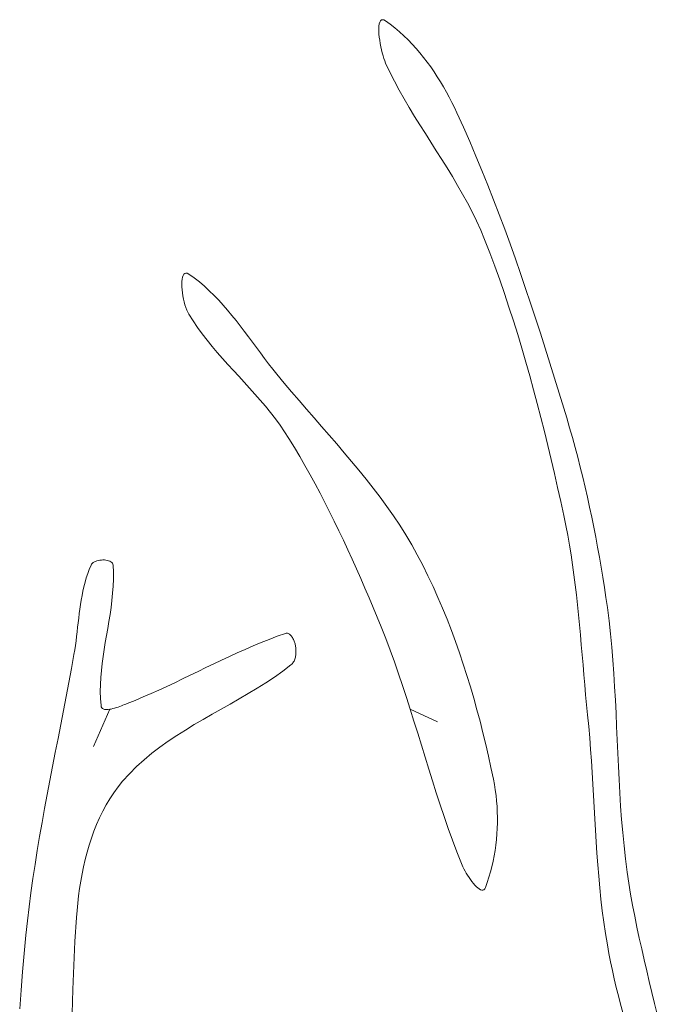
# Model space of a CAD drawing. Header units: inches. Extents: x -12 to 23, y -13.2 to 21.7.
# Tile 55 of 75: x 13 to 15.6, y 4.6 to 8.7. Entities that reach past the tile are written whole.
import ezdxf

# ---------------------------------------------------------------- set-up
doc = ezdxf.new("R2010")
doc.units = ezdxf.units.IN
doc.header["$MEASUREMENT"] = 0
doc.layers.get('0').update_dxf_attribs({"lineweight": 0})

msp = doc.modelspace()

# ---------------------------------------------------------------- linework, layer by layer
at = {"color": 30, "linetype": 'Continuous', "lineweight": 0, "true_color": 0xff7e00}
for p, q in [((13.3312, 5.8075), (13.2622, 5.6502)), ((14.5984, 5.8076), (14.7135, 5.7546))]:
    msp.add_line(p, q, dxfattribs=at)
at = {"color": 7, "linetype": 'Continuous', "lineweight": 0, "flags": 128}
for points in [[(15.6404, 4.5217), (15.6291, 4.5676), (15.6179, 4.6134), (15.6067, 4.6593), (15.5957, 4.7052), (15.5849, 4.7512), (15.5744, 4.7971), (15.5641, 4.8432), (15.5543, 4.8893), (15.5449, 4.9355), (15.5361, 4.9817), (15.5278, 5.0281), (15.5202, 5.0746), (15.5134, 5.1212), (15.5061, 5.1766), (15.4999, 5.2322), (15.4944, 5.2879), (15.4897, 5.3436), (15.4857, 5.3994), (15.4821, 5.4552), (15.479, 5.5111), (15.4762, 5.567), (15.4737, 5.6229), (15.4712, 5.6789), (15.4688, 5.7348), (15.4662, 5.7908), (15.4635, 5.8467), (15.4604, 5.9026), (15.4569, 5.9584), (15.453, 6.0142), (15.4484, 6.07), (15.4431, 6.1256), (15.4369, 6.1812), (15.4298, 6.2367), (15.4238, 6.2793), (15.4175, 6.3218), (15.4109, 6.3643), (15.4039, 6.4068), (15.3965, 6.4492), (15.3888, 6.4916), (15.3808, 6.5339), (15.3725, 6.5762), (15.3638, 6.6184), (15.3548, 6.6605), (15.3454, 6.7026), (15.3357, 6.7446), (15.3257, 6.7865), (15.3153, 6.8283), (15.3046, 6.8701), (15.2936, 6.9117), (15.2822, 6.9533), (15.2705, 6.9948), (15.2585, 7.0361), (15.2461, 7.0774), (15.2268, 7.1407), (15.2073, 7.2039), (15.1876, 7.2671), (15.1676, 7.3303), (15.1475, 7.3934), (15.127, 7.4564), (15.1062, 7.5193), (15.0851, 7.5821), (15.0637, 7.6448), (15.0418, 7.7074), (15.0195, 7.7698), (14.9967, 7.832), (14.9735, 7.8941), (14.9498, 7.956), (14.9255, 8.0176), (14.9007, 8.079), (14.8752, 8.1402), (14.8492, 8.2012), (14.8225, 8.2619), (14.7951, 8.3223), (14.7847, 8.3444), (14.7738, 8.3665), (14.7625, 8.3884), (14.7507, 8.4102), (14.7385, 8.4319), (14.7258, 8.4533), (14.7126, 8.4745), (14.6989, 8.4954), (14.6847, 8.5159), (14.67, 8.5361), (14.6549, 8.556), (14.6392, 8.5753), (14.623, 8.5942), (14.6062, 8.6126), (14.589, 8.6305), (14.5712, 8.6477), (14.5528, 8.6644), (14.5339, 8.6804), (14.5144, 8.6957), (14.4944, 8.7103), (14.4875, 8.7141), (14.4817, 8.7152), (14.4769, 8.7139), (14.473, 8.7103), (14.47, 8.7048), (14.4679, 8.6974), (14.4665, 8.6885), (14.4659, 8.6783), (14.4659, 8.667), (14.4666, 8.6547), (14.4678, 8.6418), (14.4695, 8.6285), (14.4716, 8.6149), (14.4742, 8.6013), (14.4771, 8.588), (14.4802, 8.5751), (14.4836, 8.5629), (14.4871, 8.5515), (14.4907, 8.5413), (14.4944, 8.5324), (14.5126, 8.4939), (14.5318, 8.4559), (14.5519, 8.4184), (14.5728, 8.3812), (14.5945, 8.3443), (14.6166, 8.3077), (14.6392, 8.2712), (14.6621, 8.235), (14.6851, 8.1987), (14.7082, 8.1626), (14.7311, 8.1263), (14.7539, 8.09), (14.7762, 8.0535), (14.7981, 8.0168), (14.8194, 7.9798), (14.8399, 7.9425), (14.8596, 7.9048), (14.8782, 7.8666), (14.8958, 7.828), (14.912, 7.7887), (14.9339, 7.7322), (14.9551, 7.6754), (14.9756, 7.6183), (14.9955, 7.561), (15.0148, 7.5035), (15.0334, 7.4459), (15.0515, 7.388), (15.0691, 7.33), (15.0861, 7.2718), (15.1026, 7.2134), (15.1187, 7.1549), (15.1343, 7.0963), (15.1495, 7.0376), (15.1643, 6.9788), (15.1787, 6.92), (15.1928, 6.861), (15.2065, 6.802), (15.22, 6.7429), (15.2332, 6.6838), (15.2461, 6.6247), (15.2547, 6.5832), (15.2627, 6.5417), (15.27, 6.5), (15.2767, 6.4582), (15.283, 6.4164), (15.2887, 6.3744), (15.2941, 6.3324), (15.299, 6.2904), (15.3036, 6.2483), (15.3079, 6.2061), (15.312, 6.1639), (15.316, 6.1217), (15.3197, 6.0795), (15.3234, 6.0372), (15.327, 5.995), (15.3307, 5.9528), (15.3344, 5.9105), (15.3382, 5.8683), (15.3422, 5.8262), (15.3463, 5.784), (15.351, 5.7356), (15.3551, 5.687), (15.3588, 5.6385), (15.3622, 5.5898), (15.3653, 5.5412), (15.3682, 5.4925), (15.3709, 5.4439), (15.3736, 5.3952), (15.3764, 5.3465), (15.3792, 5.2979), (15.3823, 5.2492), (15.3855, 5.2006), (15.3891, 5.1521), (15.3931, 5.1035), (15.3976, 5.0551), (15.4027, 5.0067), (15.4083, 4.9584), (15.4147, 4.9102), (15.4218, 4.862), (15.4298, 4.814), (15.4364, 4.778), (15.4435, 4.7422), (15.4511, 4.7063), (15.4591, 4.6706), (15.4675, 4.635), (15.4764, 4.5994), (15.4858, 4.564), (15.4955, 4.5286)], [(12.9514, 4.5452), (12.9571, 4.6228), (12.9633, 4.7004), (12.9701, 4.778), (12.9774, 4.8555), (12.9837, 4.9151), (12.9908, 4.9747), (12.9986, 5.0342), (13.007, 5.0936), (13.016, 5.153), (13.0255, 5.2122), (13.0355, 5.2714), (13.0458, 5.3306), (13.0566, 5.3897), (13.0676, 5.4487), (13.0788, 5.5077), (13.0902, 5.5667), (13.1017, 5.6257), (13.1133, 5.6847), (13.1249, 5.7437), (13.1363, 5.8027), (13.1477, 5.8617), (13.1588, 5.9207), (13.1697, 5.9798), (13.1803, 6.0389), (13.1835, 6.0578), (13.1863, 6.0768), (13.1889, 6.0959), (13.1914, 6.1151), (13.1937, 6.1343), (13.1959, 6.1535), (13.1981, 6.1727), (13.2004, 6.1919), (13.2028, 6.2111), (13.2053, 6.2303), (13.2081, 6.2493), (13.2111, 6.2683), (13.2145, 6.2872), (13.2182, 6.306), (13.2224, 6.3246), (13.2271, 6.3431), (13.2324, 6.3614), (13.2383, 6.3795), (13.2449, 6.3974), (13.2522, 6.415), (13.2545, 6.4191), (13.2577, 6.4228), (13.2617, 6.426), (13.2664, 6.4289), (13.2716, 6.4314), (13.2773, 6.4334), (13.2834, 6.435), (13.2896, 6.4362), (13.296, 6.437), (13.3025, 6.4373), (13.3089, 6.4372), (13.315, 6.4366), (13.3209, 6.4355), (13.3264, 6.434), (13.3314, 6.4321), (13.3358, 6.4296), (13.3395, 6.4267), (13.3423, 6.4233), (13.3443, 6.4194), (13.3451, 6.415), (13.3465, 6.3854), (13.3466, 6.3558), (13.3455, 6.3262), (13.3434, 6.2966), (13.3404, 6.267), (13.3366, 6.2374), (13.3323, 6.2078), (13.3276, 6.1782), (13.3227, 6.1486), (13.3176, 6.119), (13.3125, 6.0894), (13.3077, 6.0598), (13.3032, 6.0302), (13.2992, 6.0007), (13.2959, 5.9711), (13.2934, 5.9415), (13.2918, 5.912), (13.2914, 5.8824), (13.2922, 5.8529), (13.2944, 5.8233), (13.2955, 5.8183), (13.2975, 5.8143), (13.3003, 5.8112), (13.304, 5.8089), (13.3084, 5.8073), (13.3133, 5.8065), (13.3189, 5.8063), (13.3249, 5.8067), (13.3312, 5.8075), (13.3379, 5.8088), (13.3449, 5.8105), (13.3519, 5.8125), (13.3591, 5.8147), (13.3662, 5.8171), (13.3732, 5.8197), (13.3801, 5.8223), (13.3867, 5.8248), (13.393, 5.8273), (13.3989, 5.8296), (13.4043, 5.8318), (13.4382, 5.8454), (13.4719, 5.8595), (13.5054, 5.874), (13.5387, 5.889), (13.5719, 5.9043), (13.6051, 5.9198), (13.6381, 5.9355), (13.671, 5.9514), (13.704, 5.9673), (13.7369, 5.9832), (13.7699, 5.999), (13.8029, 6.0147), (13.836, 6.0302), (13.8692, 6.0455), (13.9026, 6.0604), (13.9361, 6.0749), (13.9697, 6.0889), (14.0036, 6.1024), (14.0377, 6.1154), (14.0721, 6.1276), (14.0752, 6.1284), (14.0782, 6.1285), (14.0812, 6.1281), (14.0841, 6.1272), (14.087, 6.1258), (14.0897, 6.1239), (14.0923, 6.1217), (14.0949, 6.1191), (14.0973, 6.1162), (14.0996, 6.1131), (14.1018, 6.1097), (14.1039, 6.1062), (14.1058, 6.1025), (14.1075, 6.0988), (14.1091, 6.095), (14.1105, 6.0912), (14.1118, 6.0875), (14.1128, 6.0838), (14.1137, 6.0803), (14.1144, 6.0769), (14.1151, 6.0727), (14.1156, 6.0683), (14.1161, 6.0639), (14.1164, 6.0594), (14.1166, 6.0548), (14.1166, 6.0502), (14.1165, 6.0455), (14.1162, 6.0409), (14.1157, 6.0363), (14.115, 6.0318), (14.1141, 6.0274), (14.113, 6.023), (14.1117, 6.0188), (14.1102, 6.0147), (14.1084, 6.0108), (14.1063, 6.0071), (14.104, 6.0036), (14.1014, 6.0003), (14.0985, 5.9973), (14.0954, 5.9945), (14.0609, 5.9685), (14.0255, 5.9435), (13.9894, 5.9195), (13.9525, 5.8963), (13.9152, 5.8738), (13.8774, 5.8517), (13.8394, 5.8299), (13.8013, 5.8083), (13.7632, 5.7867), (13.7253, 5.765), (13.6877, 5.7429), (13.6505, 5.7203), (13.6139, 5.6972), (13.578, 5.6732), (13.543, 5.6483), (13.5089, 5.6223), (13.476, 5.5951), (13.4443, 5.5664), (13.414, 5.5362), (13.3853, 5.5042), (13.3663, 5.4806), (13.3484, 5.4561), (13.3317, 5.4308), (13.3162, 5.4046), (13.3017, 5.3777), (13.2882, 5.3502), (13.2758, 5.3221), (13.2644, 5.2934), (13.2539, 5.2642), (13.2443, 5.2347), (13.2356, 5.2047), (13.2277, 5.1745), (13.2206, 5.1441), (13.2144, 5.1134), (13.2088, 5.0827), (13.2039, 5.0519), (13.1998, 5.0211), (13.1962, 4.9904), (13.1933, 4.9598), (13.1909, 4.9294), (13.1845, 4.8284), (13.1794, 4.7274), (13.1755, 4.6263), (13.1727, 4.5251)]]:
    msp.add_lwpolyline(points, dxfattribs=at)
msp.add_lwpolyline([(14.9153, 5.0562), (14.9231, 5.0778), (14.9303, 5.0996), (14.9368, 5.1217), (14.9426, 5.1441), (14.9478, 5.1667), (14.9523, 5.1894), (14.9562, 5.2124), (14.9595, 5.2354), (14.9621, 5.2586), (14.9641, 5.2819), (14.9654, 5.3052), (14.9661, 5.3285), (14.9661, 5.3518), (14.9656, 5.3751), (14.9644, 5.3984), (14.9626, 5.4215), (14.9601, 5.4445), (14.9571, 5.4674), (14.9534, 5.4902), (14.9491, 5.5127), (14.9388, 5.5616), (14.9281, 5.6106), (14.9169, 5.6595), (14.9051, 5.7083), (14.8928, 5.757), (14.8799, 5.8056), (14.8665, 5.8541), (14.8524, 5.9023), (14.8377, 5.9504), (14.8223, 5.9983), (14.8063, 6.0459), (14.7896, 6.0932), (14.7721, 6.1403), (14.7539, 6.187), (14.735, 6.2334), (14.7152, 6.2794), (14.6947, 6.3251), (14.6733, 6.3703), (14.651, 6.4151), (14.6279, 6.4594), (14.6045, 6.5015), (14.58, 6.5428), (14.5543, 6.5835), (14.5277, 6.6234), (14.5001, 6.6628), (14.4716, 6.7016), (14.4424, 6.7399), (14.4126, 6.7779), (14.3822, 6.8154), (14.3513, 6.8526), (14.32, 6.8896), (14.2885, 6.9264), (14.2567, 6.963), (14.2248, 6.9996), (14.1929, 7.0361), (14.1611, 7.0726), (14.1294, 7.1092), (14.098, 7.146), (14.0669, 7.183), (14.0362, 7.2202), (14.0185, 7.2422), (14.0012, 7.2645), (13.984, 7.2871), (13.9669, 7.3099), (13.9499, 7.3328), (13.9329, 7.3557), (13.9159, 7.3786), (13.8987, 7.4014), (13.8814, 7.424), (13.8639, 7.4464), (13.8461, 7.4686), (13.828, 7.4903), (13.8095, 7.5116), (13.7906, 7.5324), (13.7711, 7.5527), (13.7511, 7.5723), (13.7305, 7.5911), (13.7091, 7.6093), (13.6871, 7.6265), (13.6642, 7.6428), (13.6577, 7.6463), (13.6521, 7.6471), (13.6474, 7.6457), (13.6436, 7.6421), (13.6405, 7.6366), (13.6382, 7.6294), (13.6366, 7.6208), (13.6357, 7.6109), (13.6354, 7.6), (13.6358, 7.5883), (13.6367, 7.5759), (13.6382, 7.5632), (13.6401, 7.5503), (13.6425, 7.5375), (13.6453, 7.525), (13.6485, 7.5129), (13.652, 7.5015), (13.6559, 7.4911), (13.6599, 7.4818), (13.6642, 7.4738), (13.6823, 7.4454), (13.7013, 7.4177), (13.7212, 7.3906), (13.7418, 7.364), (13.763, 7.3379), (13.7848, 7.3122), (13.8071, 7.2868), (13.8296, 7.2616), (13.8524, 7.2365), (13.8753, 7.2116), (13.8982, 7.1866), (13.921, 7.1616), (13.9435, 7.1364), (13.9658, 7.111), (13.9877, 7.0853), (14.009, 7.0592), (14.0297, 7.0327), (14.0496, 7.0056), (14.0687, 6.978), (14.0869, 6.9497), (14.1099, 6.9119), (14.1323, 6.8738), (14.1544, 6.8355), (14.176, 6.7969), (14.1973, 6.758), (14.2181, 6.719), (14.2385, 6.6797), (14.2586, 6.6402), (14.2783, 6.6005), (14.2977, 6.5607), (14.3168, 6.5207), (14.3355, 6.4805), (14.3539, 6.4402), (14.3721, 6.3998), (14.39, 6.3592), (14.4076, 6.3186), (14.4249, 6.2778), (14.4421, 6.237), (14.459, 6.1961), (14.4757, 6.1551), (14.4951, 6.1062), (14.5138, 6.0569), (14.5317, 6.0074), (14.5491, 5.9577), (14.5659, 5.9079), (14.5823, 5.8578), (14.5984, 5.8076), (14.6142, 5.7573), (14.6299, 5.707), (14.6454, 5.6566), (14.6609, 5.6062), (14.6765, 5.5559), (14.6923, 5.5056), (14.7083, 5.4554), (14.7246, 5.4053), (14.7413, 5.3553), (14.7585, 5.3056), (14.7763, 5.256), (14.7947, 5.2067), (14.8139, 5.1577), (14.8169, 5.1506), (14.8206, 5.1428), (14.8248, 5.1345), (14.8296, 5.1258), (14.8348, 5.1168), (14.8404, 5.1077), (14.8463, 5.0987), (14.8523, 5.0899), (14.8586, 5.0815), (14.8649, 5.0735), (14.8711, 5.0663), (14.8774, 5.0598), (14.8834, 5.0544), (14.8892, 5.05), (14.8948, 5.047), (14.8999, 5.0453), (14.9046, 5.0453), (14.9088, 5.047), (14.9124, 5.0506), (14.9153, 5.0562), (14.9153, 5.0562), (14.9153, 5.0562), (14.9153, 5.0562)], close=True, dxfattribs=at)

doc.saveas('drawing.dxf')
